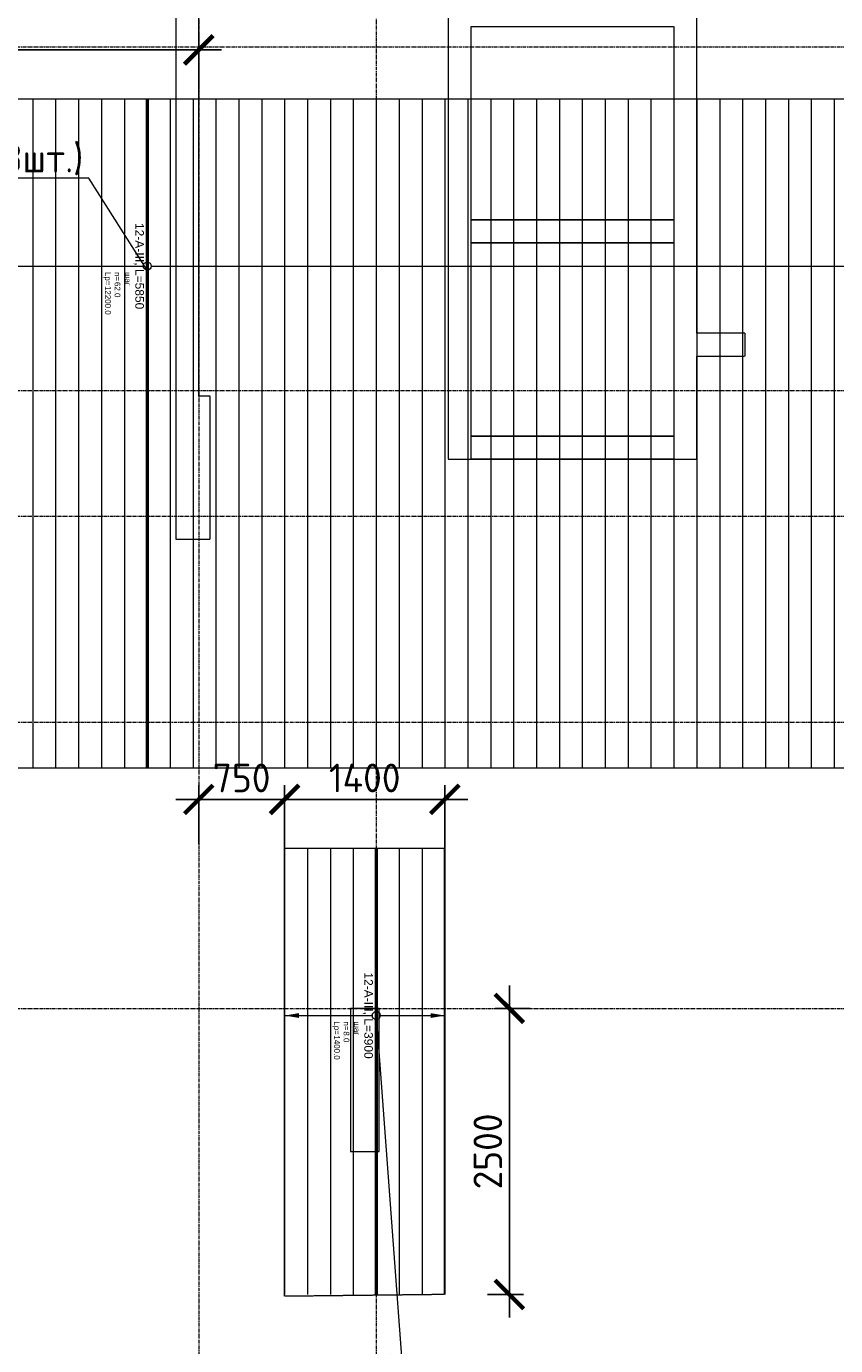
# Model space of a CAD drawing. Header units: millimetres. Extents: x -56135 to 1694203, y -446411 to -23139.
# Tile 130 of 256: x 690609 to 697677, y -124746 to -113219. Entities that reach past the tile are written whole.
import ezdxf
from ezdxf import colors
from ezdxf.entities.mleader import LeaderData, LeaderLine
from ezdxf.enums import TextEntityAlignment as Align
from ezdxf.math import Vec2, Vec3

# ---------------------------------------------------------------- set-up
doc = ezdxf.new("R2010")
doc.units = ezdxf.units.MM
doc.set_wipeout_variables(frame=1)
for name, pattern in [('01 Штриховая _4 мм_', [6, 3.5, -2.5]), ('______5', [1100, 800, -100, 100, -100]), ('GOST2.303 4', [7, 5, -2, 0]), ('осевая', [50.8, 31.75, -6.35, 6.35, -6.35])]:
    doc.linetypes.add(name, pattern=pattern)
for name, color, linetype, lineweight in [('АрмСтер', 2, 'Continuous', 50), ('контур распр. стерхней', 2, 'GOST2.303 4', 20), ('Оси', 40, '______5', 18), ('подоснова', 151, 'Continuous', 5), ('РАЗМЕРЫ', 1, 'Continuous', 9), ('СТЕНЫ', 3, 'Continuous', 30)]:
    doc.layers.add(name, color=color, linetype=linetype, lineweight=lineweight)
doc.layers.add('АрмСтер_атрибуты', color=2, linetype='Continuous', lineweight=0, plot=False)
doc.layers.add('АрмСтер_невид', color=8, linetype='Continuous', lineweight=0, plot=False)
doc.styles.add('GOST-2.304_Type-B', font='GOST_Common.ttf')
doc.styles.get("Standard").update_dxf_attribs({"font": 'arial.ttf'})
doc.styles.add('Аннотативный', font='arial.ttf')
doc.dimstyles.new('СПДС', dxfattribs={"dimscale": 100, "dimtxt": 2.5, "dimasz": 2.5, "dimexe": 1.25, "dimexo": 0, "dimtad": 1, "dimdec": 0, "dimtxsty": 'GOST-2.304_Type-B', "dimblk": 'ARCHTICK', "dimcen": 2.5, "dimdle": 2, "dimadec": 0, "dimazin": 2, "dimtfac": 0.75, "dimtdec": 0, "dimtmove": 1, "dimatfit": 3, "dimfxl": 1, "dimtolj": 1, "dimarcsym": 1})

# ---------------------------------------------------------------- blocks, each defined once
blk = doc.blocks.new('оси 2.2-2.3')
at = {"layer": 'Оси', "color": 16, "linetype": 'осевая', "lineweight": 0, "transparency": 33554687}
for p, q in [((494304.9, -104267.9), (494304.9, -134893.5)), ((495854.9, -104267.9), (495854.9, -134893.5)), ((468076.3, -113595.4), (524372.9, -113595.4)), ((468076.3, -116595.4), (524372.9, -116595.4)), ((468076.3, -117695.4), (524372.9, -117695.4)), ((468076.3, -119495.4), (524372.9, -119495.4)), ((468076.3, -121995.4), (524372.9, -121995.4))]:
    blk.add_line(p, q, dxfattribs=at)
blk = doc.blocks.new('*U1163')
at = {"layer": 'АрмСтер_невид', "ltscale": 100}
for p, q in [((-1463, 8400), (4387, 8400)), ((-1463, 8200), (4387, 8200)), ((-1463, 8000), (4387, 8000)), ((-1463, 7800), (4387, 7800)), ((-1463, 7600), (4387, 7600)), ((-1463, 7400), (4387, 7400)), ((-1463, 7200), (4387, 7200)), ((-1463, 7000), (4387, 7000)), ((-1463, 6800), (4387, 6800)), ((-1463, 6600), (4387, 6600)), ((-1463, 6400), (4387, 6400)), ((-1463, 6200), (4387, 6200)), ((-1463, 6000), (4387, 6000)), ((-1463, 5800), (4387, 5800)), ((-1463, 5600), (4387, 5600)), ((-1463, 5400), (4387, 5400)), ((-1463, 5200), (4387, 5200)), ((-1463, 5000), (4387, 5000)), ((-1463, 4800), (4387, 4800)), ((-1463, 4600), (4387, 4600)), ((-1463, 4400), (4387, 4400)), ((-1463, 4200), (4387, 4200)), ((-1463, 4000), (4387, 4000)), ((-1463, 3800), (4387, 3800)), ((-1463, 3600), (4387, 3600)), ((-1463, 3400), (4387, 3400)), ((-1463, 3200), (4387, 3200)), ((-1463, 3000), (4387, 3000)), ((-1463, 2800), (4387, 2800)), ((-1463, 2600), (4387, 2600)), ((-1463, 2400), (4387, 2400)), ((-1463, 2200), (4387, 2200)), ((-1463, 2000), (4387, 2000)), ((-1463, 1800), (4387, 1800)), ((-1463, 1600), (4387, 1600)), ((-1463, 1400), (4387, 1400)), ((-1463, 1200), (4387, 1200)), ((-1463, 1000), (4387, 1000)), ((-1463, 800), (4387, 800)), ((-1463, 600), (4387, 600)), ((-1463, 400), (4387, 400)), ((-1463, 200), (4387, 200)), ((-1463, -200), (4387, -200)), ((-1463, -400), (4387, -400)), ((-1463, -600), (4387, -600)), ((-1463, -800), (4387, -800)), ((-1463, -1000), (4387, -1000)), ((-1463, -1200), (4387, -1200)), ((-1463, -1400), (4387, -1400)), ((-1463, -1600), (4387, -1600)), ((-1463, -1800), (4387, -1800)), ((-1463, -2000), (4387, -2000)), ((-1463, -2200), (4387, -2200)), ((-1463, -2400), (4387, -2400)), ((-1463, -2600), (4387, -2600)), ((-1463, -2800), (4387, -2800)), ((-1463, -3000), (4387, -3000)), ((-1463, -3200), (4387, -3200)), ((-1463, -3400), (4387, -3400)), ((-1463, -3600), (4387, -3600)), ((-1463, -3800), (4387, -3800))]:
    blk.add_line(p, q, dxfattribs=at)
at = {"layer": 'РАЗМЕРЫ'}
for p, q in [((112, 8400), (-112, 8400)), ((112, -3800), (-112, -3800))]:
    blk.add_line(p, q, dxfattribs=at)
at = {"layer": 'РАЗМЕРЫ', "ltscale": 15}
blk.add_line((0, -3800), (0, 8400), dxfattribs=at)
at = {"layer": 'РАЗМЕРЫ'}
for points in [[(0, 8400), (21, 8275), (-21, 8275)], [(0, -3800), (21, -3675), (-21, -3675)]]:
    blk.add_solid(points, dxfattribs=at)
at = {"layer": 'АрмСтер_атрибуты', "color": 215, "ltscale": 15, "style": 'Аннотативный'}
for s, p in [('шаг', (51, -194)), ('Lр=', (50, -368)), ('n=', (51, -285))]:
    blk.add_text(s, height=50, dxfattribs=at).set_placement(p)
at = {"layer": 'АрмСтер_атрибуты', "style": 'Аннотативный', "flags": 8}
blk.add_attdef('ПОЗ', (110, 30), '', height=75, dxfattribs=at)
at = {"layer": 'АрмСтер_атрибуты', "color": 215, "style": 'Аннотативный'}
for tag, p, flags in [('ШАГ', (191, -194), 10), ('КОЛ', (138, -285), 8), ('ШИРИНА', (173, -368), 8)]:
    blk.add_attdef(tag, p, '', height=50, dxfattribs=dict(at, flags=flags))
at = {"layer": 'АрмСтер_атрибуты', "flags": 9}
for tag, p in [('МАССА', (-1034, -1010)), ('ОБОЗНАЧЕНИЕ', (-1034, -1124))]:
    blk.add_attdef(tag, p, '', height=75, dxfattribs=at)
at = {"linetype": 'Continuous', "lineweight": 0}
blk.add_wipeout([(35, 0), (28, 21), (11, 33), (-11, 33), (-28, 21), (-35, 0), (-28, -21), (-11, -33), (11, -33), (28, -21)], dxfattribs=at)
at = {"color": 0, "linetype": 'ByBlock', "lineweight": -2, "ltscale": 100}
blk.add_line((-1463, 0), (4387, 0), dxfattribs=at)
at = {"layer": 'АрмСтер_невид', "ltscale": 100}
blk.add_line((-1463, 0), (4387, 0), dxfattribs=at)
at = {"layer": 'РАЗМЕРЫ'}
blk.add_circle((0, 0), 35, dxfattribs=at)
at = {"layer": 'АрмСтер_атрибуты', "style": 'Аннотативный', "flags": 8}
blk.add_attdef('НАИМЕНОВАНИЕ', text='', height=75, dxfattribs=at).set_placement((0, -29), align=Align.TOP_CENTER)
blk = doc.blocks.new('_ArchTick')
at = {"color": 0, "linetype": 'ByBlock', "const_width": 0.15}
blk.add_lwpolyline([(-0.5, -0.5), (0.5, 0.5)], dxfattribs=at)
blk = doc.blocks.new('*D1379')
at = {"layer": 'DEFPOINTS', "color": 0, "transparency": 16777216}
for p in [(687864, -113425), (692114, -113759), (687864, -113851)]:
    blk.add_point(p, dxfattribs=at)
at = {"layer": 'РАЗМЕРЫ', "color": 0, "lineweight": -2, "transparency": 16777216}
for p, q in [((687864, -113851), (687864, -113300)), ((692114, -113759), (692114, -113300)), ((692314, -113425), (687664, -113425))]:
    blk.add_line(p, q, dxfattribs=at)
at = {"layer": 'РАЗМЕРЫ', "color": 0, "lineweight": -2, "transparency": 16777216, "xscale": 250, "yscale": 250, "zscale": 250, "rotation": 180}
blk.add_blockref('_ArchTick', (687864, -113425), dxfattribs=at)
at = {"layer": 'РАЗМЕРЫ', "color": 0, "lineweight": -2, "transparency": 16777216, "xscale": 250, "yscale": 250, "zscale": 250}
blk.add_blockref('_ArchTick', (692114, -113425), dxfattribs=at)
at = {"layer": 'РАЗМЕРЫ', "color": 0, "transparency": 16777216, "insert": (689989, -113238), "char_height": 250, "attachment_point": 5, "style": 'GOST-2.304_Type-B'}
blk.add_mtext('\\A1;4250', dxfattribs=at)
blk = doc.blocks.new('_None')
blk = doc.blocks.new('*U1156')
at = {"layer": 'АрмСтер_невид', "ltscale": 100}
for p, q in [((-1463, 600), (2437, 600)), ((-1463, 400), (2437, 400)), ((-1463, 200), (2437, 200)), ((-1463, -200), (2437, -200)), ((-1463, -400), (2437, -400)), ((-1463, -600), (2437, -600)), ((-1463, -800), (2437, -800))]:
    blk.add_line(p, q, dxfattribs=at)
at = {"layer": 'РАЗМЕРЫ'}
for p, q in [((112, 600), (-112, 600)), ((112, -800), (-112, -800))]:
    blk.add_line(p, q, dxfattribs=at)
at = {"layer": 'РАЗМЕРЫ', "ltscale": 15}
blk.add_line((0, -800), (0, 600), dxfattribs=at)
at = {"layer": 'РАЗМЕРЫ'}
for points in [[(0, 600), (21, 475), (-21, 475)], [(0, -800), (21, -675), (-21, -675)]]:
    blk.add_solid(points, dxfattribs=at)
at = {"layer": 'АрмСтер_атрибуты', "color": 215, "ltscale": 15, "style": 'Аннотативный'}
for s, p in [('шаг', (51, -194)), ('Lр=', (50, -368)), ('n=', (51, -285))]:
    blk.add_text(s, height=50, dxfattribs=at).set_placement(p)
at = {"layer": 'АрмСтер_атрибуты', "style": 'Аннотативный', "flags": 8}
blk.add_attdef('ПОЗ', (110, 30), '', height=75, dxfattribs=at)
at = {"layer": 'АрмСтер_атрибуты', "color": 215, "style": 'Аннотативный'}
for tag, p, flags in [('ШАГ', (191, -194), 10), ('КОЛ', (138, -285), 8), ('ШИРИНА', (173, -368), 8)]:
    blk.add_attdef(tag, p, '', height=50, dxfattribs=dict(at, flags=flags))
at = {"layer": 'АрмСтер_атрибуты', "flags": 9}
for tag, p in [('МАССА', (-1034, -410)), ('ОБОЗНАЧЕНИЕ', (-1034, -524))]:
    blk.add_attdef(tag, p, '', height=75, dxfattribs=at)
at = {"linetype": 'Continuous', "lineweight": 0}
blk.add_wipeout([(35, 0), (28, 21), (11, 33), (-11, 33), (-28, 21), (-35, 0), (-28, -21), (-11, -33), (11, -33), (28, -21)], dxfattribs=at)
at = {"color": 0, "linetype": 'ByBlock', "lineweight": -2, "ltscale": 100}
blk.add_line((-1463, 0), (2437, 0), dxfattribs=at)
at = {"layer": 'АрмСтер_невид', "ltscale": 100}
blk.add_line((-1463, 0), (2437, 0), dxfattribs=at)
at = {"layer": 'РАЗМЕРЫ'}
blk.add_circle((0, 0), 35, dxfattribs=at)
at = {"layer": 'АрмСтер_атрибуты', "style": 'Аннотативный', "flags": 8}
blk.add_attdef('НАИМЕНОВАНИЕ', text='', height=75, dxfattribs=at).set_placement((0, -29), align=Align.TOP_CENTER)
blk = doc.blocks.new('*D1248')
at = {"layer": 'DEFPOINTS', "color": 0, "transparency": 16777216}
for p in [(694827, -121799), (695008, -121799), (694637, -124299)]:
    blk.add_point(p, dxfattribs=at)
at = {"layer": 'РАЗМЕРЫ', "color": 0, "lineweight": -2, "transparency": 16777216}
for p, q in [((694827, -124499), (694827, -121599)), ((695008, -121799), (694702, -121799)), ((694637, -124299), (694952, -124299))]:
    blk.add_line(p, q, dxfattribs=at)
at = {"layer": 'РАЗМЕРЫ', "color": 0, "lineweight": -2, "transparency": 16777216, "xscale": 250, "yscale": 250, "zscale": 250}
for p, rotation in [((694827, -121799), 90), ((694827, -124299), 270)]:
    blk.add_blockref('_ArchTick', p, dxfattribs=dict(at, rotation=rotation))
at = {"layer": 'РАЗМЕРЫ', "color": 0, "transparency": 16777216, "insert": (694639, -123049), "char_height": 250, "attachment_point": 5, "rotation": 90, "style": 'GOST-2.304_Type-B'}
blk.add_mtext('\\A1;2500', dxfattribs=at)
blk = doc.blocks.new('*D1376')
at = {"layer": 'DEFPOINTS', "color": 0, "transparency": 16777216}
for p in [(692864, -119973), (692114, -120364), (692864, -120399)]:
    blk.add_point(p, dxfattribs=at)
at = {"layer": 'РАЗМЕРЫ', "color": 0, "lineweight": -2, "transparency": 16777216}
for p, q in [((692114, -120364), (692114, -119848)), ((692864, -120399), (692864, -119848)), ((691914, -119973), (693064, -119973))]:
    blk.add_line(p, q, dxfattribs=at)
at = {"layer": 'РАЗМЕРЫ', "color": 0, "lineweight": -2, "transparency": 16777216, "xscale": 250, "yscale": 250, "zscale": 250, "rotation": 180}
blk.add_blockref('_ArchTick', (692114, -119973), dxfattribs=at)
at = {"layer": 'РАЗМЕРЫ', "color": 0, "lineweight": -2, "transparency": 16777216, "xscale": 250, "yscale": 250, "zscale": 250}
blk.add_blockref('_ArchTick', (692864, -119973), dxfattribs=at)
at = {"layer": 'РАЗМЕРЫ', "color": 0, "transparency": 16777216, "insert": (692489, -119786), "char_height": 250, "attachment_point": 5, "style": 'GOST-2.304_Type-B'}
blk.add_mtext('\\A1;750', dxfattribs=at)
blk = doc.blocks.new('*D1249')
at = {"layer": 'DEFPOINTS', "color": 0, "transparency": 16777216}
for p in [(694264, -119973), (692864, -120299), (694264, -120399)]:
    blk.add_point(p, dxfattribs=at)
at = {"layer": 'РАЗМЕРЫ', "color": 0, "lineweight": -2, "transparency": 16777216}
for p, q in [((692864, -120299), (692864, -119848)), ((694264, -120399), (694264, -119848)), ((692664, -119973), (694464, -119973))]:
    blk.add_line(p, q, dxfattribs=at)
at = {"layer": 'РАЗМЕРЫ', "color": 0, "lineweight": -2, "transparency": 16777216, "xscale": 250, "yscale": 250, "zscale": 250, "rotation": 180}
blk.add_blockref('_ArchTick', (692864, -119973), dxfattribs=at)
at = {"layer": 'РАЗМЕРЫ', "color": 0, "lineweight": -2, "transparency": 16777216, "xscale": 250, "yscale": 250, "zscale": 250}
blk.add_blockref('_ArchTick', (694264, -119973), dxfattribs=at)
at = {"layer": 'РАЗМЕРЫ', "color": 0, "transparency": 16777216, "insert": (693564, -119786), "char_height": 250, "attachment_point": 5, "style": 'GOST-2.304_Type-B'}
blk.add_mtext('\\A1;1400', dxfattribs=at)
blk = doc.blocks.new('стены  тп')
at = {"layer": 'СТЕНЫ', "color": 251, "linetype": '01 Штриховая _4 мм_', "lineweight": 0, "true_color": 0x636466}
for p, q in [((562562, -326776, 3100), (562562, -320576, 3100)), ((564742, -320576, 3100), (564742, -327126, 3100)), ((566912, -326226, 3100), (566912, -320576, 3100)), ((562362, -321746, 3100), (562362, -323576, 3100)), ((564942, -323546, 3100), (566712, -323546, 3100)), ((564942, -325236, 3100), (564942, -323546, 3100)), ((566712, -323546, 3100), (566712, -325236, 3100)), ((562362, -323576, 3100), (562362, -323696, 3100)), ((562362, -323696, 3100), (562362, -325226, 3100)), ((562362, -325226, 3100), (562362, -325346, 3100)), ((566712, -325236, 3100), (564942, -325236, 3100)), ((562362, -325346, 3100), (562362, -326726, 3100)), ((564942, -325436, 3100), (566712, -325436, 3100)), ((564942, -327126, 3100), (564942, -325436, 3100)), ((566712, -325436, 3100), (566712, -327126, 3100)), ((567332, -326226, 3100), (566912, -326226, 3100)), ((567332, -326226, 3100), (567332, -326426, 3100)), ((566912, -327126, 3100), (566912, -326426, 3100)), ((566912, -326426, 3100), (567332, -326426, 3100)), ((562362, -326726, 3100), (562362, -326776, 3100)), ((562362, -326776, 3100), (562362, -326846, 3100)), ((562362, -326846, 3100), (562362, -328026, 3100)), ((562645, -326776, 3100), (562562, -326776, 3100)), ((562662, -326776, 3100), (562645, -326776, 3100)), ((562662, -328026, 3100), (562662, -326776, 3100)), ((564742, -327126, 3100), (564742, -327326, 3100)), ((566712, -327126, 3100), (564942, -327126, 3100)), ((566912, -327326, 3100), (566912, -327126, 3100)), ((564742, -327326, 3100), (566912, -327326, 3100)), ((562362, -328026, 3100), (562662, -328026, 3100)), ((564137, -332126, 3100), (563887, -332126, 3100)), ((563887, -332126, 3100), (563887, -332246, 3100)), ((564137, -332306, 3100), (564137, -332126, 3100)), ((563887, -332246, 3100), (563887, -333376, 3100)), ((564137, -332426, 3100), (564137, -332306, 3100)), ((564137, -333376, 3100), (564137, -332426, 3100)), ((563887, -333376, 3100), (564112, -333376, 3100)), ((564112, -333376, 3100), (564137, -333376, 3100))]:
    blk.add_line(p, q, dxfattribs=at)
at = {"layer": 'СТЕНЫ', "color": 251, "linetype": '01 Штриховая _4 мм_', "lineweight": 0, "true_color": 0x636466, "elevation": 3100}
for points in [[(566712, -325436), (564942, -325436), (564942, -325236), (566712, -325236)], [(566712, -327326), (564942, -327326), (564942, -327126), (566712, -327126)]]:
    blk.add_lwpolyline(points, close=True, dxfattribs=at)

msp = doc.modelspace()

# ---------------------------------------------------------------- linework, layer by layer
at = {"layer": 'контур распр. стерхней', "linetype": '01 Штриховая _4 мм_'}
for points in [[(687864.3, -119701.4), (687864.3, -113851.4), (700064.3, -113851.4), (700064.3, -119701.4)], [(692864.3, -124314.9), (692864.3, -120399.1), (694256.4, -120399.2), (694256.4, -124299.2)]]:
    msp.add_lwpolyline(points, close=True, dxfattribs=at)

# ---------------------------------------------------------------- block references
at = {"layer": 'РАЗМЕРЫ', "color": 1}
msp.add_blockref('оси 2.2-2.3', (197809.4, 196.2), dxfattribs=at)

# ---------------------------------------------------------------- dimensions: what is measured, and where the dimension line sits
at = {"layer": 'РАЗМЕРЫ'}
dim = msp.add_linear_dim(base=(694826.9, -121799.2), p1=(694637, -124299.4), p2=(695008.5, -121799.2), angle=270, dimstyle='СПДС', dxfattribs=at)
dim.commit()
dim.dimension.update_dxf_attribs({"geometry": '*D1248', "text_midpoint": (694639.4, -123049.3)})

# ---------------------------------------------------------------- leaders
at = {"layer": 'подоснова', "color": 6, "ltscale": 0.3}
ml = msp.add_multileader_mtext('Standard', dxfattribs=at)
ml.set_content('5* (%%C25-19шт.)\\Pшаг 100', color=6, style='GOST-2.304_Type-B')
ml.set_leader_properties(color=256, linetype='ByLayer', lineweight=15)
ml.set_arrow_properties(name='NONE')
ml.build(insert=Vec2(0, 0))
ml.multileader.update_dxf_attribs({"text_left_attachment_type": 6, "text_right_attachment_type": 6, "dogleg_length": 0.1, "arrow_head_size": 18})
ctx = ml.context
ctx.base_point, ctx.char_height, ctx.arrow_head_size, ctx.landing_gap_size, ctx.plane_origin = Vec3(697310.1, -125143.3, 3.6), 250, 18, 20, Vec3(689203.2, -122842.2, 3.6)
ctx.left_attachment, ctx.right_attachment, ctx.text_align_type = 6, 6, 1
notes = []
notes.append((ctx, [(1, (1, 1, 0), (699507.1, -125143.3, 3.6), (-1, 0), 0.1, [(0, [(699864.3, -121861.7, 3.6)], 0, [])])]))
ctx.mtext.insert, ctx.mtext.alignment, ctx.mtext.flow_direction = Vec3(698408.5, -124843.3, 3.6), 2, 5
for ctx, leaders in notes:
    for number, flags, end, landing, length, lines in leaders:
        leader = LeaderData()
        leader.index, (leader.has_last_leader_line, leader.has_dogleg_vector, leader.attachment_direction) = number, flags
        leader.last_leader_point, leader.dogleg_vector, leader.dogleg_length = Vec3(end), Vec3(landing), length
        for number, points, colour, breaks in lines:
            line = LeaderLine()
            line.index, line.vertices, line.color, line.breaks = number, Vec3.list(points), colors.encode_raw_color(colour), breaks
            leader.lines.append(line)
        ctx.leaders.append(leader)

# ---------------------------------------------------------------- next in the draw order: block references
at = {"layer": 'АрмСтер', "ltscale": 15}
ref = msp.add_blockref('*U1163', (691664.3, -115313.9), dxfattribs=dict(at, rotation=270))
ref.add_attrib('НАИМЕНОВАНИЕ', '12-A-III, L=5850', dxfattribs={"layer": 'АрмСтер_атрибуты', "height": 75, "rotation": 270, "style": 'Аннотативный', "flags": 8}).set_placement((691635, -115313.9), align=Align.TOP_CENTER)
ref.add_attrib('КОЛ', '62.0', (691379.2, -115452), dxfattribs={"layer": 'АрмСтер_атрибуты', "color": 215, "height": 50, "rotation": 270, "style": 'Аннотативный', "flags": 8})
ref.add_attrib('ШИРИНА', '12200.0', (691296.5, -115486.8), dxfattribs={"layer": 'АрмСтер_атрибуты', "color": 215, "height": 50, "rotation": 270, "style": 'Аннотативный', "flags": 8})
ref = msp.add_blockref('*U1156', (693664.3, -121861.7), dxfattribs=dict(at, rotation=270))
ref.add_attrib('НАИМЕНОВАНИЕ', '12-A-III, L=3900', dxfattribs={"layer": 'АрмСтер_атрибуты', "height": 75, "rotation": 270, "style": 'Аннотативный', "flags": 8}).set_placement((693635, -121861.7), align=Align.TOP_CENTER)
ref.add_attrib('КОЛ', '8.0', (693379.2, -121999.7), dxfattribs={"layer": 'АрмСтер_атрибуты', "color": 215, "height": 50, "rotation": 270, "style": 'Аннотативный', "flags": 8})
ref.add_attrib('ШИРИНА', '1400.0', (693296.5, -122034.5), dxfattribs={"layer": 'АрмСтер_атрибуты', "color": 215, "height": 50, "rotation": 270, "style": 'Аннотативный', "flags": 8})

# ---------------------------------------------------------------- next in the draw order: block references
at = {"layer": 'РАЗМЕРЫ'}
msp.add_blockref('стены  тп', (129552, 210326.6, -3100), dxfattribs=at)

# ---------------------------------------------------------------- next in the draw order: dimensions: what is measured, and where the dimension line sits
for base, p1, p2, picture, middle in [((687864.3, -113425.4), (692114.3, -113758.8), (687864.3, -113851.4), '*D1379', (689989.3, -113237.9)), ((692864.3, -119973.1), (692114.3, -120364.4), (692864.3, -120399.1), '*D1376', (692489.3, -119785.6))]:
    dim = msp.add_linear_dim(base=base, p1=p1, p2=p2, dimstyle='СПДС', dxfattribs=at)
    dim.commit()
    dim.dimension.update_dxf_attribs({"geometry": picture, "text_midpoint": middle})
at = {"layer": 'РАЗМЕРЫ', "color": 1}
dim = msp.add_linear_dim(base=(694264.3, -119973.1), p1=(692864.3, -120299.2), p2=(694264.3, -120399.2), dimstyle='СПДС', dxfattribs=at)
dim.commit()
dim.dimension.update_dxf_attribs({"geometry": '*D1249', "text_midpoint": (693564.3, -119785.6)})

# ---------------------------------------------------------------- next in the draw order: leaders
at = {"layer": 'подоснова', "color": 2, "ltscale": 0.3}
ml = msp.add_multileader_mtext('Standard', dxfattribs=at)
ml.set_content('8* (%%C28-123шт.)\\Pшаг 100', color=2, style='GOST-2.304_Type-B')
ml.set_leader_properties(color=256, linetype='ByLayer', lineweight=15)
ml.set_arrow_properties(name='NONE')
ml.build(insert=Vec2(0, 0))
ml.multileader.update_dxf_attribs({"text_left_attachment_type": 6, "text_right_attachment_type": 6, "dogleg_length": 0.1, "arrow_head_size": 18})
ctx = ml.context
ctx.base_point, ctx.char_height, ctx.arrow_head_size, ctx.landing_gap_size, ctx.plane_origin = Vec3(688782.1, -114545.3), 250, 18, 20, Vec3(680850.2, -112244.2)
ctx.left_attachment, ctx.right_attachment, ctx.text_align_type = 6, 6, 1
notes = []
notes.append((ctx, [(1, (1, 1, 0), (691154.1, -114545.3), (-1, 0), 0.1, [(0, [(691662.6, -115348.9)], 0, [])])]))
ctx.mtext.insert, ctx.mtext.alignment, ctx.mtext.flow_direction = Vec3(689968.1, -114245.3), 2, 5
at = {"layer": 'подоснова', "color": 6, "ltscale": 0.3}
ml = msp.add_multileader_mtext('Standard', dxfattribs=at)
ml.set_content('4* (%%C20-15шт.)\\Pшаг 100', color=6, style='GOST-2.304_Type-B')
ml.set_leader_properties(color=256, linetype='ByLayer', lineweight=15)
ml.set_arrow_properties(name='NONE')
ml.build(insert=Vec2(0, 0))
ml.multileader.update_dxf_attribs({"text_left_attachment_type": 6, "text_right_attachment_type": 6, "dogleg_length": 0.1, "arrow_head_size": 18})
ctx = ml.context
ctx.base_point, ctx.char_height, ctx.arrow_head_size, ctx.landing_gap_size, ctx.plane_origin = Vec3(691685.1, -125143.3, 3.6), 250, 18, 20, Vec3(683603.2, -122842.2, 3.6)
ctx.left_attachment, ctx.right_attachment, ctx.text_align_type = 6, 6, 1
notes.append((ctx, [(1, (1, 1, 0), (693907.1, -125143.3, 3.6), (-1, 0), 0.1, [(0, [(693664.3, -121861.7, 3.6)], 0, [])])]))
ctx.mtext.insert, ctx.mtext.alignment, ctx.mtext.flow_direction = Vec3(692796, -124843.3, 3.6), 2, 5
for ctx, leaders in notes:
    for number, flags, end, landing, length, lines in leaders:
        leader = LeaderData()
        leader.index, (leader.has_last_leader_line, leader.has_dogleg_vector, leader.attachment_direction) = number, flags
        leader.last_leader_point, leader.dogleg_vector, leader.dogleg_length = Vec3(end), Vec3(landing), length
        for number, points, colour, breaks in lines:
            line = LeaderLine()
            line.index, line.vertices, line.color, line.breaks = number, Vec3.list(points), colors.encode_raw_color(colour), breaks
            leader.lines.append(line)
        ctx.leaders.append(leader)

doc.saveas('drawing.dxf')
